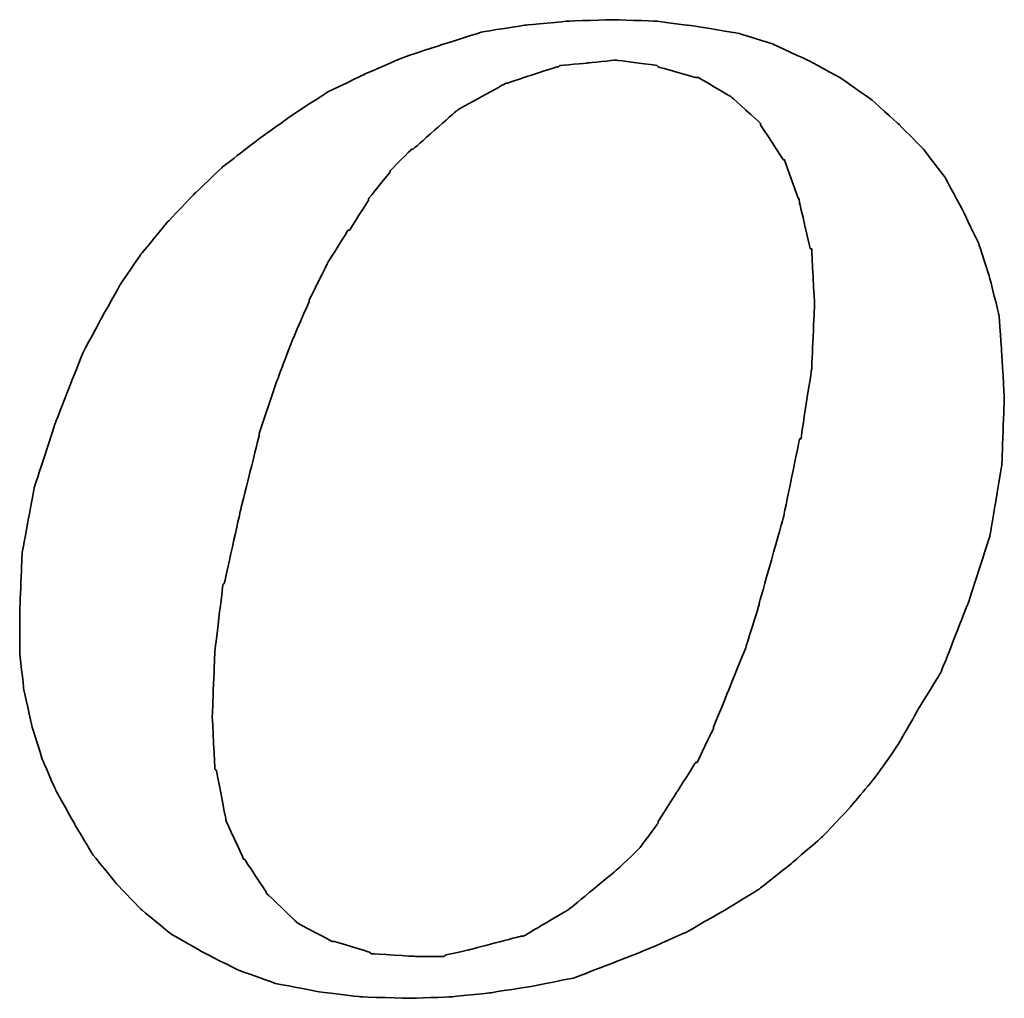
# Model space of a CAD drawing. Header units: millimetres. Extents: x 349 to 648, y 103 to 207.
# Tile 41 of 46: x 578.85 to 583.65, y 134.97 to 139.73. Entities that reach past the tile are written whole.
import ezdxf

# ---------------------------------------------------------------- set-up
doc = ezdxf.new("R2010")
doc.units = ezdxf.units.MM
doc.header["$LTSCALE"] = 0.15
doc.layers.add('DIM', color=4, linetype='CONTINUOUS')
doc.layers.add('layer 1', color=7, linetype='CONTINUOUS')

# ---------------------------------------------------------------- blocks, each defined once
blk = doc.blocks.new('TBI MOTION logo(完整正式版)')
at = {"layer": 'layer 1', "color": 22, "lineweight": 35}
for points, knots in [([(35.79625, -6.98375), (35.79625, -6.98375), (36.23125, -7.43875), (36.23125, -7.43875), (36.23125, -7.43875), (36.23125, -7.43875), (36.75625, -7.87125), (36.75625, -7.87125), (36.75625, -7.87125), (36.75625, -7.87125), (37.33125, -8.20375), (37.33125, -8.20375), (37.33125, -8.20375), (37.33125, -8.20375), (37.95625, -8.51875), (37.95625, -8.51875), (37.95625, -8.51875), (37.95625, -8.51875), (38.62625, -8.75875), (38.62625, -8.75875), (38.62625, -8.75875), (38.62625, -8.75875), (39.37125, -8.90375), (39.37125, -8.90375), (39.37125, -8.90375), (39.37125, -8.90375), (40.14125, -8.99875), (40.14125, -8.99875), (40.14125, -8.99875), (40.14125, -8.99875), (41.02625, -9.02375), (41.02625, -9.02375), (41.02625, -9.02375), (41.02625, -9.02375), (41.74625, -8.99875), (41.74625, -8.99875), (41.74625, -8.99875), (41.74625, -8.99875), (42.46625, -8.92375), (42.46625, -8.92375), (42.46625, -8.92375), (42.46625, -8.92375), (43.21125, -8.80625), (43.21125, -8.80625), (43.21125, -8.80625), (43.21125, -8.80625), (43.93125, -8.66375), (43.93125, -8.66375), (43.93125, -8.66375), (43.93125, -8.66375), (44.62625, -8.39875), (44.62625, -8.39875), (44.62625, -8.39875), (44.62625, -8.39875), (45.29625, -8.13375), (45.29625, -8.13375), (45.29625, -8.13375), (45.29625, -8.13375), (45.94625, -7.84375), (45.94625, -7.84375), (45.94625, -7.84375), (45.94625, -7.84375), (46.61625, -7.46375), (46.61625, -7.46375), (46.61625, -7.46375), (46.61625, -7.46375), (47.24125, -7.07875), (47.24125, -7.07875), (47.24125, -7.07875), (47.24125, -7.07875), (47.81625, -6.62375), (47.81625, -6.62375), (47.81625, -6.62375), (47.81625, -6.62375), (48.36875, -6.14375), (48.36875, -6.14375), (48.36875, -6.14375), (48.36875, -6.14375), (48.84625, -5.64125), (48.84625, -5.64125), (48.84625, -5.64125), (48.84625, -5.64125), (49.32625, -5.06375), (49.32625, -5.06375), (49.32625, -5.06375), (49.32625, -5.06375), (49.71125, -4.51374), (49.71125, -4.51374), (49.71125, -4.51374), (49.71125, -4.51374), (50.09625, -3.83874), (50.09625, -3.83874), (50.09625, -3.83874), (50.09625, -3.83874), (50.48125, -3.21374), (50.48125, -3.21374), (50.48125, -3.21374), (50.48125, -3.21374), (50.96125, -1.99125), (50.96125, -1.99125), (50.96125, -1.99125), (50.96125, -1.99125), (51.34375, -0.81875), (51.34375, -0.81875), (51.34375, -0.81875), (51.34375, -0.81875), (51.56125, 0.45624), (51.56125, 0.45624), (51.56125, 0.45624), (51.56125, 0.45624), (51.60625, 1.67624), (51.60625, 1.67624), (51.60625, 1.67624), (51.60625, 1.67624), (51.56125, 2.44625), (51.56125, 2.44625), (51.56125, 2.44625), (51.56125, 2.44625), (51.51125, 3.14125), (51.51125, 3.14125), (51.51125, 3.14125), (51.51125, 3.14125), (51.34375, 3.81125), (51.34375, 3.81125), (51.34375, 3.81125), (51.34375, 3.81125), (51.15125, 4.41125), (51.15125, 4.41125), (51.15125, 4.41125), (51.15125, 4.41125), (50.86125, 5.01125), (50.86125, 5.01125), (50.86125, 5.01125), (50.86125, 5.01125), (50.55125, 5.58875), (50.55125, 5.58875), (50.55125, 5.58875), (50.55125, 5.58875), (50.16625, 6.09125), (50.16625, 6.09125), (50.16625, 6.09125), (50.16625, 6.09125), (49.71125, 6.54875), (49.71125, 6.54875), (49.71125, 6.54875), (49.71125, 6.54875), (49.23125, 6.98125), (49.23125, 6.98125), (49.23125, 6.98125), (49.23125, 6.98125), (48.67875, 7.36625), (48.67875, 7.36625), (48.67875, 7.36625), (48.67875, 7.36625), (48.10375, 7.67625), (48.10375, 7.67625), (48.10375, 7.67625), (48.10375, 7.67625), (47.48125, 7.96375), (47.48125, 7.96375), (47.48125, 7.96375), (47.48125, 7.96375), (46.85625, 8.15625), (46.85625, 8.15625), (46.85625, 8.15625), (46.85625, 8.15625), (46.13625, 8.27624), (46.13625, 8.27624), (46.13625, 8.27624), (46.13625, 8.27624), (45.39125, 8.37125), (45.39125, 8.37125), (45.39125, 8.37125), (45.39125, 8.37125), (44.62625, 8.39624), (44.62625, 8.39624), (44.62625, 8.39624), (44.62625, 8.39624), (43.83625, 8.37125), (43.83625, 8.37125), (43.83625, 8.37125), (43.83625, 8.37125), (43.09125, 8.30125), (43.09125, 8.30125), (43.09125, 8.30125), (43.09125, 8.30125), (42.32125, 8.18125), (42.32125, 8.18125), (42.32125, 8.18125), (42.32125, 8.18125), (41.62875, 7.96375), (41.62875, 7.96375), (41.62875, 7.96375), (41.62875, 7.96375), (40.90625, 7.72625), (40.90625, 7.72625), (40.90625, 7.72625), (40.90625, 7.72625), (40.23624, 7.43625), (40.23624, 7.43625), (40.23624, 7.43625), (40.23624, 7.43625), (39.54124, 7.10125), (39.54124, 7.10125), (39.54124, 7.10125), (39.54124, 7.10125), (38.91625, 6.69125), (38.91625, 6.69125), (38.91625, 6.69125), (38.91625, 6.69125), (38.31625, 6.26125), (38.31625, 6.26125), (38.31625, 6.26125), (38.31625, 6.26125), (37.69125, 5.78125), (37.69125, 5.78125), (37.69125, 5.78125), (37.69125, 5.78125), (37.18625, 5.30125), (37.18625, 5.30125), (37.18625, 5.30125), (37.18625, 5.30125), (36.70625, 4.79624), (36.70625, 4.79624), (36.70625, 4.79624), (36.70625, 4.79624), (36.23125, 4.22125), (36.23125, 4.22125), (36.23125, 4.22125), (36.23125, 4.22125), (35.87124, 3.69375), (35.87124, 3.69375), (35.87124, 3.69375), (35.87124, 3.69375), (35.53125, 3.09125), (35.53125, 3.09125), (35.53125, 3.09125), (35.53125, 3.09125), (35.19875, 2.47125), (35.19875, 2.47125), (35.19875, 2.47125), (35.19875, 2.47125), (34.71625, 1.24625), (34.71625, 1.24625), (34.71625, 1.24625), (34.71625, 1.24625), (34.33125, 0.06874), (34.33125, 0.06874), (34.33125, 0.06874), (34.33125, 0.06874), (34.11625, -1.07875), (34.11625, -1.07875), (34.11625, -1.07875), (34.11625, -1.07875), (34.07125, -2.15875), (34.07125, -2.15875), (34.07125, -2.15875), (34.07125, -2.15875), (34.07125, -2.85375), (34.07125, -2.85375), (34.07125, -2.85375), (34.07125, -2.85375), (34.14125, -3.50375), (34.14125, -3.50375), (34.14125, -3.50375), (34.14125, -3.50375), (34.28625, -4.17375), (34.28625, -4.17375), (34.28625, -4.17375), (34.28625, -4.17375), (34.47625, -4.77624), (34.47625, -4.77624), (34.47625, -4.77624), (34.47625, -4.77624), (34.71625, -5.32625), (34.71625, -5.32625), (34.71625, -5.32625), (34.71625, -5.32625), (35.05375, -5.92875), (35.05375, -5.92875), (35.05375, -5.92875), (35.05375, -5.92875), (35.36375, -6.45375), (35.36375, -6.45375), (35.36375, -6.45375), (35.36375, -6.45375), (35.79625, -6.98375), (35.79625, -6.98375)], [0, 0, 0, 0, 0.01388889, 0.01388889, 0.01388889, 0.0138889, 0.02777778, 0.02777778, 0.02777778, 0.02777779, 0.04166667, 0.04166667, 0.04166667, 0.04166668, 0.05555556, 0.05555556, 0.05555556, 0.05555557, 0.06944444, 0.06944444, 0.06944444, 0.06944445, 0.08333333, 0.08333333, 0.08333333, 0.08333334, 0.09722222, 0.09722222, 0.09722222, 0.09722223, 0.11111111, 0.11111111, 0.11111111, 0.11111112, 0.125, 0.125, 0.125, 0.12500001, 0.13888889, 0.13888889, 0.13888889, 0.1388889, 0.15277778, 0.15277778, 0.15277778, 0.15277779, 0.16666667, 0.16666667, 0.16666667, 0.16666668, 0.18055556, 0.18055556, 0.18055556, 0.18055557, 0.19444444, 0.19444444, 0.19444444, 0.19444445, 0.20833333, 0.20833333, 0.20833333, 0.20833334, 0.22222222, 0.22222222, 0.22222222, 0.22222223, 0.23611111, 0.23611111, 0.23611111, 0.23611112, 0.25, 0.25, 0.25, 0.25000001, 0.26388889, 0.26388889, 0.26388889, 0.2638889, 0.27777778, 0.27777778, 0.27777778, 0.27777779, 0.29166667, 0.29166667, 0.29166667, 0.29166668, 0.30555556, 0.30555556, 0.30555556, 0.30555557, 0.31944444, 0.31944444, 0.31944444, 0.31944445, 0.33333333, 0.33333333, 0.33333333, 0.33333334, 0.34722222, 0.34722222, 0.34722222, 0.34722223, 0.36111111, 0.36111111, 0.36111111, 0.36111112, 0.375, 0.375, 0.375, 0.37500001, 0.38888889, 0.38888889, 0.38888889, 0.3888889, 0.40277778, 0.40277778, 0.40277778, 0.40277779, 0.41666667, 0.41666667, 0.41666667, 0.41666668, 0.43055556, 0.43055556, 0.43055556, 0.43055557, 0.44444444, 0.44444444, 0.44444444, 0.44444445, 0.45833333, 0.45833333, 0.45833333, 0.45833334, 0.47222222, 0.47222222, 0.47222222, 0.47222223, 0.48611111, 0.48611111, 0.48611111, 0.48611112, 0.5, 0.5, 0.5, 0.50000001, 0.51388889, 0.51388889, 0.51388889, 0.5138889, 0.52777778, 0.52777778, 0.52777778, 0.52777779, 0.54166667, 0.54166667, 0.54166667, 0.54166668, 0.55555556, 0.55555556, 0.55555556, 0.55555557, 0.56944444, 0.56944444, 0.56944444, 0.56944445, 0.58333333, 0.58333333, 0.58333333, 0.58333334, 0.59722222, 0.59722222, 0.59722222, 0.59722223, 0.61111111, 0.61111111, 0.61111111, 0.61111112, 0.625, 0.625, 0.625, 0.62500001, 0.63888889, 0.63888889, 0.63888889, 0.6388889, 0.65277778, 0.65277778, 0.65277778, 0.65277779, 0.66666667, 0.66666667, 0.66666667, 0.66666668, 0.68055556, 0.68055556, 0.68055556, 0.68055557, 0.69444444, 0.69444444, 0.69444444, 0.69444445, 0.70833333, 0.70833333, 0.70833333, 0.70833334, 0.72222222, 0.72222222, 0.72222222, 0.72222223, 0.73611111, 0.73611111, 0.73611111, 0.73611112, 0.75, 0.75, 0.75, 0.75000001, 0.76388889, 0.76388889, 0.76388889, 0.7638889, 0.77777778, 0.77777778, 0.77777778, 0.77777779, 0.79166667, 0.79166667, 0.79166667, 0.79166668, 0.80555556, 0.80555556, 0.80555556, 0.80555557, 0.81944444, 0.81944444, 0.81944444, 0.81944445, 0.83333333, 0.83333333, 0.83333333, 0.83333334, 0.84722222, 0.84722222, 0.84722222, 0.84722223, 0.86111111, 0.86111111, 0.86111111, 0.86111112, 0.875, 0.875, 0.875, 0.87500001, 0.88888889, 0.88888889, 0.88888889, 0.8888889, 0.90277778, 0.90277778, 0.90277778, 0.90277779, 0.91666667, 0.91666667, 0.91666667, 0.91666668, 0.93055556, 0.93055556, 0.93055556, 0.93055557, 0.94444444, 0.94444444, 0.94444444, 0.94444445, 0.95833333, 0.95833333, 0.95833333, 0.95833334, 0.97222222, 0.97222222, 0.97222222, 0.97222223, 0.98611111, 0.98611111, 0.98611111, 0.98611112, 1, 1, 1, 1]), ([(38.33875, 1.03124), (38.33875, 1.03124), (38.62625, 1.89625), (38.62625, 1.89625), (38.62625, 1.89625), (38.62625, 1.89625), (38.91625, 2.66375), (38.91625, 2.66375), (38.91625, 2.66375), (38.91625, 2.66375), (39.22625, 3.38125), (39.22625, 3.38125), (39.22625, 3.38125), (39.22625, 3.38125), (39.22625, 3.40624), (39.22625, 3.40624), (39.22625, 3.40624), (39.22625, 3.40624), (39.56124, 4.07624), (39.56124, 4.07624), (39.56124, 4.07624), (39.56124, 4.07624), (39.92125, 4.65125), (39.92125, 4.65125), (39.92125, 4.65125), (39.92125, 4.65125), (39.94625, 4.65125), (39.94625, 4.65125), (39.94625, 4.65125), (39.94625, 4.65125), (40.28125, 5.17875), (40.28125, 5.17875), (40.28125, 5.17875), (40.28125, 5.17875), (40.28125, 5.20375), (40.28125, 5.20375), (40.28125, 5.20375), (40.28125, 5.20375), (40.66875, 5.68625), (40.66875, 5.68625), (40.66875, 5.68625), (40.66875, 5.68625), (40.66875, 5.70625), (40.66875, 5.70625), (40.66875, 5.70625), (40.66875, 5.70625), (41.05124, 6.09125), (41.05124, 6.09125), (41.05124, 6.09125), (41.05124, 6.09125), (41.07625, 6.09125), (41.07625, 6.09125), (41.07625, 6.09125), (41.07625, 6.09125), (41.84125, 6.76625), (41.84125, 6.76625), (41.84125, 6.76625), (41.84125, 6.76625), (41.86625, 6.78625), (41.86625, 6.78625), (41.86625, 6.78625), (41.86625, 6.78625), (42.73125, 7.26624), (42.73125, 7.26624), (42.73125, 7.26624), (42.73125, 7.26624), (42.75625, 7.26624), (42.75625, 7.26624), (42.75625, 7.26624), (42.75625, 7.26624), (43.18625, 7.41125), (43.18625, 7.41125), (43.18625, 7.41125), (43.18625, 7.41125), (43.64125, 7.55625), (43.64125, 7.55625), (43.64125, 7.55625), (43.64125, 7.55625), (43.66625, 7.55625), (43.66625, 7.55625), (43.66625, 7.55625), (43.66625, 7.55625), (43.69125, 7.58124), (43.69125, 7.58124), (43.69125, 7.58124), (43.69125, 7.58124), (44.19125, 7.62625), (44.19125, 7.62625), (44.19125, 7.62625), (44.19125, 7.62625), (44.67125, 7.67625), (44.67125, 7.67625), (44.67125, 7.67625), (44.67125, 7.67625), (44.69625, 7.67625), (44.69625, 7.67625), (44.69625, 7.67625), (44.69625, 7.67625), (45.41875, 7.58124), (45.41875, 7.58124), (45.41875, 7.58124), (45.41875, 7.58124), (45.44125, 7.55625), (45.44125, 7.55625), (45.44125, 7.55625), (45.44125, 7.55625), (46.11125, 7.36625), (46.11125, 7.36625), (46.11125, 7.36625), (46.11125, 7.36625), (46.13625, 7.36625), (46.13625, 7.36625), (46.13625, 7.36625), (46.13625, 7.36625), (46.15875, 7.36625), (46.15875, 7.36625), (46.15875, 7.36625), (46.15875, 7.36625), (46.73625, 7.02624), (46.73625, 7.02624), (46.73625, 7.02624), (46.73625, 7.02624), (46.76125, 7.00624), (46.76125, 7.00624), (46.76125, 7.00624), (46.76125, 7.00624), (47.24125, 6.57124), (47.24125, 6.57124), (47.24125, 6.57124), (47.24125, 6.57124), (47.26625, 6.54875), (47.26625, 6.54875), (47.26625, 6.54875), (47.26625, 6.54875), (47.26625, 6.52375), (47.26625, 6.52375), (47.26625, 6.52375), (47.26625, 6.52375), (47.67375, 5.89875), (47.67375, 5.89875), (47.67375, 5.89875), (47.67375, 5.89875), (47.69625, 5.89875), (47.69625, 5.89875), (47.69625, 5.89875), (47.69625, 5.89875), (47.69625, 5.87625), (47.69625, 5.87625), (47.69625, 5.87625), (47.69625, 5.87625), (47.96125, 5.15625), (47.96125, 5.15625), (47.96125, 5.15625), (47.96125, 5.15625), (47.96125, 5.13125), (47.96125, 5.13125), (47.96125, 5.13125), (47.96125, 5.13125), (48.15125, 4.31875), (48.15125, 4.31875), (48.15125, 4.31875), (48.15125, 4.31875), (48.17625, 4.31875), (48.17625, 4.31875), (48.17625, 4.31875), (48.17625, 4.31875), (48.17625, 4.29125), (48.17625, 4.29125), (48.17625, 4.29125), (48.17625, 4.29125), (48.22625, 3.33125), (48.22625, 3.33125), (48.22625, 3.33125), (48.22625, 3.33125), (48.22625, 3.30875), (48.22625, 3.30875), (48.22625, 3.30875), (48.22625, 3.30875), (48.17625, 2.20624), (48.17625, 2.20624), (48.17625, 2.20624), (48.17625, 2.20624), (48.17625, 2.18124), (48.17625, 2.18124), (48.17625, 2.18124), (48.17625, 2.18124), (47.98375, 0.93624), (47.98375, 0.93624), (47.98375, 0.93624), (47.98375, 0.93624), (47.96125, 0.93624), (47.96125, 0.93624), (47.96125, 0.93624), (47.96125, 0.93624), (47.67375, -0.45874), (47.67375, -0.45874), (47.67375, -0.45874), (47.67375, -0.45874), (47.24125, -1.99125), (47.24125, -1.99125), (47.24125, -1.99125), (47.24125, -1.99125), (47.24125, -2.01874), (47.24125, -2.01874), (47.24125, -2.01874), (47.24125, -2.01874), (47.00125, -2.78375), (47.00125, -2.78375), (47.00125, -2.78375), (47.00125, -2.78375), (46.71125, -3.50375), (46.71125, -3.50375), (46.71125, -3.50375), (46.71125, -3.50375), (46.42625, -4.19875), (46.42625, -4.19875), (46.42625, -4.19875), (46.42625, -4.19875), (46.42625, -4.22375), (46.42625, -4.22375), (46.42625, -4.22375), (46.42625, -4.22375), (46.13625, -4.82374), (46.13625, -4.82374), (46.13625, -4.82374), (46.13625, -4.82374), (46.11125, -4.82374), (46.11125, -4.82374), (46.11125, -4.82374), (46.11125, -4.82374), (45.77625, -5.35125), (45.77625, -5.35125), (45.77625, -5.35125), (45.77625, -5.35125), (45.44125, -5.87875), (45.44125, -5.87875), (45.44125, -5.87875), (45.44125, -5.87875), (45.44125, -5.90375), (45.44125, -5.90375), (45.44125, -5.90375), (45.44125, -5.90375), (45.10625, -6.35875), (45.10625, -6.35875), (45.10625, -6.35875), (45.10625, -6.35875), (45.08125, -6.38375), (45.08125, -6.38375), (45.08125, -6.38375), (45.08125, -6.38375), (44.69625, -6.74375), (44.69625, -6.74375), (44.69625, -6.74375), (44.69625, -6.74375), (43.88375, -7.41625), (43.88375, -7.41625), (43.88375, -7.41625), (43.88375, -7.41625), (43.85625, -7.43875), (43.85625, -7.43875), (43.85625, -7.43875), (43.85625, -7.43875), (43.04125, -7.91875), (43.04125, -7.91875), (43.04125, -7.91875), (43.04125, -7.91875), (43.01625, -7.91875), (43.01625, -7.91875), (43.01625, -7.91875), (43.01625, -7.91875), (42.99625, -7.91875), (42.99625, -7.91875), (42.99625, -7.91875), (42.99625, -7.91875), (42.08125, -8.15875), (42.08125, -8.15875), (42.08125, -8.15875), (42.08125, -8.15875), (41.65125, -8.25625), (41.65125, -8.25625), (41.65125, -8.25625), (41.65125, -8.25625), (41.62875, -8.27875), (41.62875, -8.27875), (41.62875, -8.27875), (41.62875, -8.27875), (41.60125, -8.27875), (41.60125, -8.27875), (41.60125, -8.27875), (41.60125, -8.27875), (41.12125, -8.27875), (41.12125, -8.27875), (41.12125, -8.27875), (41.12125, -8.27875), (40.35624, -8.23125), (40.35624, -8.23125), (40.35624, -8.23125), (40.35624, -8.23125), (40.33125, -8.23125), (40.33125, -8.23125), (40.33125, -8.23125), (40.33125, -8.23125), (40.30625, -8.20375), (40.30625, -8.20375), (40.30625, -8.20375), (40.30625, -8.20375), (39.68375, -8.01375), (39.68375, -8.01375), (39.68375, -8.01375), (39.68375, -8.01375), (39.66124, -8.01375), (39.66124, -8.01375), (39.66124, -8.01375), (39.66124, -8.01375), (39.63625, -8.01375), (39.63625, -8.01375), (39.63625, -8.01375), (39.63625, -8.01375), (39.01125, -7.67875), (39.01125, -7.67875), (39.01125, -7.67875), (39.01125, -7.67875), (38.98875, -7.65375), (38.98875, -7.65375), (38.98875, -7.65375), (38.98875, -7.65375), (38.48625, -7.17375), (38.48625, -7.17375), (38.48625, -7.17375), (38.48625, -7.17375), (38.45875, -7.14875), (38.45875, -7.14875), (38.45875, -7.14875), (38.45875, -7.14875), (38.45875, -7.12875), (38.45875, -7.12875), (38.45875, -7.12875), (38.45875, -7.12875), (38.07625, -6.54875), (38.07625, -6.54875), (38.07625, -6.54875), (38.07625, -6.54875), (38.05125, -6.54875), (38.05125, -6.54875), (38.05125, -6.54875), (38.05125, -6.54875), (38.05125, -6.52875), (38.05125, -6.52875), (38.05125, -6.52875), (38.05125, -6.52875), (37.74125, -5.85375), (37.74125, -5.85375), (37.74125, -5.85375), (37.74125, -5.85375), (37.74125, -5.82875), (37.74125, -5.82875), (37.74125, -5.82875), (37.74125, -5.82875), (37.57375, -4.96875), (37.57375, -4.96875), (37.57375, -4.96875), (37.57375, -4.96875), (37.54625, -4.94375), (37.54625, -4.94375), (37.54625, -4.94375), (37.54625, -4.94375), (37.50125, -4.03375), (37.50125, -4.03375), (37.50125, -4.03375), (37.50125, -4.03375), (37.50125, -4.00875), (37.50125, -4.00875), (37.50125, -4.00875), (37.50125, -4.00875), (37.54625, -2.85375), (37.54625, -2.85375), (37.54625, -2.85375), (37.54625, -2.85375), (37.69125, -1.65875), (37.69125, -1.65875), (37.69125, -1.65875), (37.69125, -1.65875), (37.71624, -1.63375), (37.71624, -1.63375), (37.71624, -1.63375), (37.71624, -1.63375), (38.00375, -0.33875), (38.00375, -0.33875), (38.00375, -0.33875), (38.00375, -0.33875), (38.33875, 1.00624), (38.33875, 1.00624), (38.33875, 1.00624), (38.33875, 1.00624), (38.33875, 1.03124), (38.33875, 1.03124)], [0, 0, 0, 0, 0.01010101, 0.01010101, 0.01010101, 0.01010102, 0.02020202, 0.02020202, 0.02020202, 0.02020203, 0.03030303, 0.03030303, 0.03030303, 0.03030304, 0.04040404, 0.04040404, 0.04040404, 0.04040405, 0.05050505, 0.05050505, 0.05050505, 0.05050506, 0.06060606, 0.06060606, 0.06060606, 0.06060607, 0.07070707, 0.07070707, 0.07070707, 0.07070708, 0.08080808, 0.08080808, 0.08080808, 0.08080809, 0.09090909, 0.09090909, 0.09090909, 0.0909091, 0.1010101, 0.1010101, 0.1010101, 0.10101011, 0.11111111, 0.11111111, 0.11111111, 0.11111112, 0.12121212, 0.12121212, 0.12121212, 0.12121213, 0.13131313, 0.13131313, 0.13131313, 0.13131314, 0.14141414, 0.14141414, 0.14141414, 0.14141415, 0.15151515, 0.15151515, 0.15151515, 0.15151516, 0.16161616, 0.16161616, 0.16161616, 0.16161617, 0.17171717, 0.17171717, 0.17171717, 0.17171718, 0.18181818, 0.18181818, 0.18181818, 0.18181819, 0.19191919, 0.19191919, 0.19191919, 0.1919192, 0.2020202, 0.2020202, 0.2020202, 0.20202021, 0.21212121, 0.21212121, 0.21212121, 0.21212122, 0.22222222, 0.22222222, 0.22222222, 0.22222223, 0.23232323, 0.23232323, 0.23232323, 0.23232324, 0.24242424, 0.24242424, 0.24242424, 0.24242425, 0.25252525, 0.25252525, 0.25252525, 0.25252526, 0.26262626, 0.26262626, 0.26262626, 0.26262627, 0.27272727, 0.27272727, 0.27272727, 0.27272728, 0.28282828, 0.28282828, 0.28282828, 0.28282829, 0.29292929, 0.29292929, 0.29292929, 0.2929293, 0.3030303, 0.3030303, 0.3030303, 0.30303031, 0.31313131, 0.31313131, 0.31313131, 0.31313132, 0.32323232, 0.32323232, 0.32323232, 0.32323233, 0.33333333, 0.33333333, 0.33333333, 0.33333334, 0.34343434, 0.34343434, 0.34343434, 0.34343435, 0.35353535, 0.35353535, 0.35353535, 0.35353536, 0.36363636, 0.36363636, 0.36363636, 0.36363637, 0.37373737, 0.37373737, 0.37373737, 0.37373738, 0.38383838, 0.38383838, 0.38383838, 0.38383839, 0.39393939, 0.39393939, 0.39393939, 0.3939394, 0.4040404, 0.4040404, 0.4040404, 0.40404041, 0.41414141, 0.41414141, 0.41414141, 0.41414142, 0.42424242, 0.42424242, 0.42424242, 0.42424243, 0.43434343, 0.43434343, 0.43434343, 0.43434344, 0.44444444, 0.44444444, 0.44444444, 0.44444445, 0.45454545, 0.45454545, 0.45454545, 0.45454546, 0.46464646, 0.46464646, 0.46464646, 0.46464647, 0.47474747, 0.47474747, 0.47474747, 0.47474748, 0.48484848, 0.48484848, 0.48484848, 0.48484849, 0.49494949, 0.49494949, 0.49494949, 0.4949495, 0.50505051, 0.50505051, 0.50505051, 0.50505052, 0.51515152, 0.51515152, 0.51515152, 0.51515153, 0.52525253, 0.52525253, 0.52525253, 0.52525254, 0.53535354, 0.53535354, 0.53535354, 0.53535355, 0.54545455, 0.54545455, 0.54545455, 0.54545456, 0.55555556, 0.55555556, 0.55555556, 0.55555557, 0.56565657, 0.56565657, 0.56565657, 0.56565658, 0.57575758, 0.57575758, 0.57575758, 0.57575759, 0.58585859, 0.58585859, 0.58585859, 0.5858586, 0.5959596, 0.5959596, 0.5959596, 0.59595961, 0.60606061, 0.60606061, 0.60606061, 0.60606062, 0.61616162, 0.61616162, 0.61616162, 0.61616163, 0.62626263, 0.62626263, 0.62626263, 0.62626264, 0.63636364, 0.63636364, 0.63636364, 0.63636365, 0.64646465, 0.64646465, 0.64646465, 0.64646466, 0.65656566, 0.65656566, 0.65656566, 0.65656567, 0.66666667, 0.66666667, 0.66666667, 0.66666668, 0.67676768, 0.67676768, 0.67676768, 0.67676769, 0.68686869, 0.68686869, 0.68686869, 0.6868687, 0.6969697, 0.6969697, 0.6969697, 0.69696971, 0.70707071, 0.70707071, 0.70707071, 0.70707072, 0.71717172, 0.71717172, 0.71717172, 0.71717173, 0.72727273, 0.72727273, 0.72727273, 0.72727274, 0.73737374, 0.73737374, 0.73737374, 0.73737375, 0.74747475, 0.74747475, 0.74747475, 0.74747476, 0.75757576, 0.75757576, 0.75757576, 0.75757577, 0.76767677, 0.76767677, 0.76767677, 0.76767678, 0.77777778, 0.77777778, 0.77777778, 0.77777779, 0.78787879, 0.78787879, 0.78787879, 0.7878788, 0.7979798, 0.7979798, 0.7979798, 0.79797981, 0.80808081, 0.80808081, 0.80808081, 0.80808082, 0.81818182, 0.81818182, 0.81818182, 0.81818183, 0.82828283, 0.82828283, 0.82828283, 0.82828284, 0.83838384, 0.83838384, 0.83838384, 0.83838385, 0.84848485, 0.84848485, 0.84848485, 0.84848486, 0.85858586, 0.85858586, 0.85858586, 0.85858587, 0.86868687, 0.86868687, 0.86868687, 0.86868688, 0.87878788, 0.87878788, 0.87878788, 0.87878789, 0.88888889, 0.88888889, 0.88888889, 0.8888889, 0.8989899, 0.8989899, 0.8989899, 0.89898991, 0.90909091, 0.90909091, 0.90909091, 0.90909092, 0.91919192, 0.91919192, 0.91919192, 0.91919193, 0.92929293, 0.92929293, 0.92929293, 0.92929294, 0.93939394, 0.93939394, 0.93939394, 0.93939395, 0.94949495, 0.94949495, 0.94949495, 0.94949496, 0.95959596, 0.95959596, 0.95959596, 0.95959597, 0.96969697, 0.96969697, 0.96969697, 0.96969698, 0.97979798, 0.97979798, 0.97979798, 0.97979799, 0.98989899, 0.98989899, 0.98989899, 0.989899, 1, 1, 1, 1])]:
    blk.add_open_spline(points, degree=3, knots=knots, dxfattribs=at)

msp = doc.modelspace()

# ---------------------------------------------------------------- block references
at = {"layer": 'DIM', "color": 7, "xscale": 0.2736514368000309, "yscale": 0.2736514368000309, "zscale": 0.2736514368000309}
msp.add_blockref('TBI MOTION logo(完整正式版)', (569.5243, 137.4371), dxfattribs=at)

doc.saveas('drawing.dxf')
